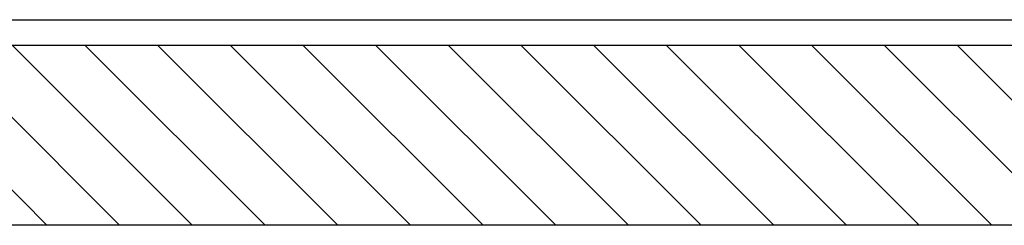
# Model space of a CAD drawing. Extents: x -1765 to 4890, y -3431 to 1272.
# Tile 121 of 189: x 3083.49 to 3102.65, y -2519.75 to -2515.75. Entities that reach past the tile are written whole.
import ezdxf

# ---------------------------------------------------------------- set-up
doc = ezdxf.new("R2010")
doc.units = 0
doc.linetypes.add('DASHED', pattern=[15, 7, -8])
doc.layers.get('0').update_dxf_attribs({"linetype": 'CONTINUOUS'})
doc.layers.add('1', color=7, linetype='CONTINUOUS')

# ---------------------------------------------------------------- blocks, each defined once
blk = doc.blocks.new('PROBE_CARD_E7018-96550', base_point=(3018.194, -2516.251))
at = {"linetype": 'CONTINUOUS'}
h = blk.add_hatch(dxfattribs=at)
h.set_pattern_fill('USER', color=3, angle=135, pattern_type=0)
h.set_pattern_definition([(135, (0, 0), (-0.70710678, -0.70710678), [])])
h.paths.add_polyline_path([(3019.503, -2516.251), (3019.1, -2516.251), (3018.194, -2516.251), (3018.194, -2519.751), (3295.636, -2519.751), (3295.636, -2516.251), (3294.729, -2516.251), (3294.326, -2516.251), (3290.765, -2516.251), (3289.765, -2516.251), (3289.383, -2516.251), (3288.596, -2516.251), (3288.225, -2516.251), (3288.125, -2516.251), (3288.102, -2516.251), (3287.525, -2516.251), (3287.225, -2516.251), (3285.685, -2516.251), (3285.596, -2516.251), (3285.107, -2516.251), (3284.685, -2516.251), (3283.422, -2516.251), (3282.314, -2516.251), (3281.615, -2516.251), (3281.412, -2516.251), (3281.055, -2516.251), (3280.858, -2516.251), (3280.605, -2516.251), (3278.938, -2516.251), (3275.06, -2516.251), (3274.655, -2516.251), (3273.935, -2516.251), (3273.51, -2516.251), (3273.48, -2516.251), (3272.76, -2516.251), (3272.04, -2516.251), (3272.01, -2516.251), (3271.585, -2516.251), (3270.865, -2516.251), (3270.46, -2516.251), (3260.766, -2516.251), (3260.484, -2516.251), (3253.258, -2516.251), (3253.053, -2516.251), (3252.77, -2516.251), (3251.844, -2516.251), (3249.003, -2516.251), (3248.719, -2516.251), (3245.082, -2516.251), (3240.296, -2516.251), (3229.12, -2516.251), (3227.568, -2516.251), (3219, -2516.251), (3218.498, -2516.251), (3214.601, -2516.251), (3214.112, -2516.251), (3209.61, -2516.251), (3206.083, -2516.251), (3204.218, -2516.251), (3204.015, -2516.251), (3201.01, -2516.251), (3200.794, -2516.251), (3165.233, -2516.251), (3165.232, -2516.251), (3160.982, -2516.251), (3160.517, -2516.251), (3160.513, -2516.251), (3156.915, -2516.251), (3148.597, -2516.251), (3148.596, -2516.251), (3113.035, -2516.251), (3112.819, -2516.251), (3109.814, -2516.251), (3109.612, -2516.251), (3107.747, -2516.251), (3104.219, -2516.251), (3099.718, -2516.251), (3099.228, -2516.251), (3095.331, -2516.251), (3094.829, -2516.251), (3086.262, -2516.251), (3084.709, -2516.251), (3073.534, -2516.251), (3068.747, -2516.251), (3064.826, -2516.251), (3061.06, -2516.251), (3060.776, -2516.251), (3053.346, -2516.251), (3053.063, -2516.251), (3035.937, -2516.251), (3034.937, -2516.251), (3034.891, -2516.251), (3033.224, -2516.251), (3032.971, -2516.251), (3032.774, -2516.251), (3032.417, -2516.251), (3032.215, -2516.251), (3029.169, -2516.251), (3028.723, -2516.251), (3028.233, -2516.251), (3025.727, -2516.251), (3025.233, -2516.251)])
at = {"color": 5, "linetype": 'CONTINUOUS'}
for p, q in [((3084.709, -2516.251), (3073.534, -2516.251)), ((3086.262, -2516.251), (3084.709, -2516.251)), ((3104.219, -2516.251), (3099.718, -2516.251))]:
    blk.add_line(p, q, dxfattribs=at)
at = {"color": 7, "linetype": 'CONTINUOUS'}
for p, q in [((3094.829, -2516.251), (3086.262, -2516.251)), ((3095.331, -2516.251), (3094.829, -2516.251)), ((3099.228, -2516.251), (3095.331, -2516.251)), ((3099.718, -2516.251), (3099.228, -2516.251))]:
    blk.add_line(p, q, dxfattribs=at)
at = {"color": 3, "linetype": 'CONTINUOUS'}
blk.add_line((3295.636, -2519.751), (3018.194, -2519.751), dxfattribs=at)
blk = doc.blocks.new('PROBECARD_STIFFENER_1', base_point=(3004.515, -2504.251))
at = {"color": 5, "linetype": 'CONTINUOUS'}
for p, q in [((3074.043, -2515.751), (3084.709, -2515.751)), ((3084.709, -2515.751), (3086.262, -2515.751)), ((3086.262, -2515.751), (3095.331, -2515.751)), ((3095.331, -2515.751), (3099.718, -2515.751)), ((3099.718, -2515.751), (3104.219, -2515.751))]:
    blk.add_line(p, q, dxfattribs=at)
at = {"color": 5, "linetype": 'DASHED'}
for p, q in [((3084.709, -2516.251), (3073.534, -2516.251)), ((3086.262, -2516.251), (3084.709, -2516.251)), ((3094.829, -2516.251), (3086.262, -2516.251)), ((3095.331, -2516.251), (3094.829, -2516.251)), ((3099.228, -2516.251), (3095.331, -2516.251)), ((3099.718, -2516.251), (3099.228, -2516.251)), ((3104.219, -2516.251), (3099.718, -2516.251))]:
    blk.add_line(p, q, dxfattribs=at)
blk = doc.blocks.new('PROBE_CARD_STIFFENER_E4155', base_point=(3004.515, -2504.251))
blk.add_blockref('PROBECARD_STIFFENER_1', (3004.515, -2504.251))
blk = doc.blocks.new('PROBE_CARD_STIFFNER_AS4155', base_point=(3004.515, -2493.251))
blk.add_blockref('PROBE_CARD_STIFFENER_E4155', (3004.515, -2504.251))
blk = doc.blocks.new('PROBE_CARD_ASSY', base_point=(3004.515, -2490.251))
for name, p in [('PROBE_CARD_STIFFNER_AS4155', (3004.515, -2493.251)), ('PROBE_CARD_E7018-96550', (3018.194, -2516.251))]:
    blk.add_blockref(name, p)
blk = doc.blocks.new('WPIF_12INCH', base_point=(2906.615, -2447.851))
blk.add_blockref('PROBE_CARD_ASSY', (3004.515, -2490.251))
blk = doc.blocks.new('B-B', base_point=(3030.161, -2455.88))
blk.add_blockref('WPIF_12INCH', (2906.615, -2447.851))
blk = doc.blocks.new('1', base_point=(2845.413, -2487.084))
blk.add_blockref('B-B', (3030.161, -2455.88))
blk = doc.blocks.new('E7018-90050', base_point=(2906.615, -2573.992))
at = {"layer": '1'}
blk.add_blockref('1', (2845.413, -2487.084), dxfattribs=at)

msp = doc.modelspace()

# ---------------------------------------------------------------- block references
msp.add_blockref('E7018-90050', (2906.615, -2573.992))

doc.saveas('drawing.dxf')
